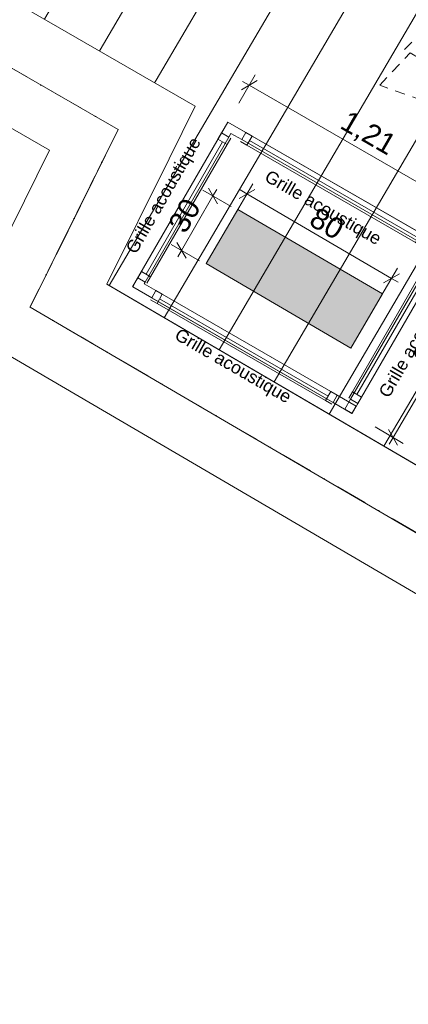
# Model space of a CAD drawing. Header units: millimetres. Extents: x -88005 to 44322, y -15680 to 22509.
# Tile 7 of 95: x -82844 to -80988, y -2906 to 1801. Entities that reach past the tile are written whole.
import ezdxf
from ezdxf.enums import TextEntityAlignment as Align

# ---------------------------------------------------------------- set-up
doc = ezdxf.new("R2010")
doc.units = ezdxf.units.MM
doc.header["$MEASUREMENT"] = 0
for name, pattern in [('! STR Pointille', [87.5, 50, -37.5]), ('! URB Limite propriété', [300, 150, -75, 0, -75]), ('Wipeout_Contour', [1000, 0, -1000])]:
    doc.linetypes.add(name, pattern=pattern)
for name, color, linetype in [('01-STR_Dalles.ARCHI', 7, 'Continuous'), ('01-STR_Murs extérieurs.ARCHI', 7, 'Continuous'), ('01-STR_Poutres_Poteaux.ARCHI', 7, 'Continuous'), ('05-INF _ COTATIONS.ARCHI', 7, 'Continuous'), ('06-REP _ EQUIP MOBI _ Fluides.ARCHI', 7, 'Continuous'), ('06-REP _ EQUIP MOBI _ hors marché.ARCHI', 7, 'Continuous'), ('06-REP _ EQUIP MOBI _ marché.ARCHI', 7, 'Continuous'), ('Fenêtres Archicad', 7, 'Continuous'), ('Marques de fenêtre Archicad', 7, 'Continuous'), ('Nouveau_07-VRD_Terrain EDL_Parcelle.ARCHI', 7, 'Continuous')]:
    doc.layers.add(name, color=color, linetype=linetype)
doc.styles.add('STYLE_GENERE_2', font='arial.ttf')
doc.dimstyles.new('STYLE_GENERE__2', dxfattribs={"dimtxt": 100, "dimasz": 57, "dimexe": 0.18, "dimexo": 100, "dimgap": 0, "dimtad": 1, "dimlfac": 0.001, "dimzin": 0, "dimdsep": 46, "dimtxsty": 'STYLE_GENERE_2', "dimblk": 'ARROWHEAD_2', "dimblk1": 'ARROWHEAD_2', "dimblk2": 'ARROWHEAD_2', "dimcen": 0.09, "dimclrd": 256, "dimclre": 256, "dimclrt": 256, "dimazin": 0, "dimtfac": 1, "dimtdec": 4, "dimtmove": 0, "dimatfit": 3, "dimfxl": 0, "dimtolj": 1, "dimtzin": 0, "dimarcsym": 0})

# ---------------------------------------------------------------- blocks, each defined once
blk = doc.blocks.new('Dalle_3_1', base_point=(-76643.7, 22508.8))
at = {"layer": '01-STR_Poutres_Poteaux.ARCHI', "color": 7, "linetype": 'Continuous', "lineweight": 5, "flags": 128}
blk.add_lwpolyline([(-76643.7, 22508.8), (-88005, 4237.7), (-82701.7, 1176.9), (-83121.5, 329), (-77593.3, -2910.3), (-77465.3, -2691.5), (-82794, 427.1), (-82373.6, 1276.2), (-87682.3, 4340), (-76567.9, 22170.2), (-35594.6, -1479.7), (-41101.9, -10739), (-38454.8, -12262.9), (-40167.5, -15165.2), (-41531.6, -14378.3), (-41747.9, -14752.4), (-40143.1, -15680.3), (-38084.2, -12164.4), (-40763.4, -10619.9), (-35267.4, -1379.6)], close=True, dxfattribs=at)
blk = doc.blocks.new('Dalle_6_1', base_point=(-84155.7, 6633.9))
at = {"layer": '01-STR_Dalles.ARCHI', "linetype": 'Continuous', "lineweight": 5}
h = blk.add_hatch(dxfattribs=at)
h.set_pattern_fill('Plancher_0001', color=8, style=0, pattern_type=2)
h.set_pattern_definition([(239.629, (-80295.16, 3548.33), (-262.282, 153.702), [])])
h.paths.add_polyline_path([(-84155.7, 6633.9), (-87682.3, 4340), (-82373.6, 1276.2), (-82669.4, 678.6), (-77340.2, -2440.4), (-77481.6, -2682), (-77465.3, -2691.5), (-72328.1, 6075.9), (-73174.9, 6576.1), (-75956.2, 1829.5)])
at = {"layer": '01-STR_Dalles.ARCHI', "color": 7, "linetype": 'Continuous', "lineweight": 5, "flags": 128}
blk.add_lwpolyline([(-84155.7, 6633.9), (-87682.3, 4340), (-82373.6, 1276.2), (-82669.4, 678.6), (-77340.2, -2440.4), (-77481.6, -2682), (-77465.3, -2691.5), (-72328.1, 6075.9), (-73174.9, 6576.1), (-75956.2, 1829.5)], close=True, dxfattribs=at)
blk = doc.blocks.new('Dalle_21_1', base_point=(-81953.7, 635.9))
at = {"layer": '06-REP _ EQUIP MOBI _ Fluides.ARCHI', "linetype": 'Continuous', "lineweight": 0, "true_color": 0xffffff}
blk.add_hatch(color=7, dxfattribs=at).paths.add_polyline_path([(-81953.7, 635.9), (-81263.2, 231.8), (-81111.7, 490.7), (-81802.2, 894.8)])
at = {"layer": '06-REP _ EQUIP MOBI _ Fluides.ARCHI', "color": 8, "linetype": 'Continuous', "lineweight": 5, "flags": 128}
blk.add_lwpolyline([(-81953.7, 635.9), (-81263.2, 231.8), (-81111.7, 490.7), (-81802.2, 894.8)], close=True, dxfattribs=at)
blk = doc.blocks.new('Dalle_28_1', base_point=(-80801.6, 707.1))
at = {"layer": '06-REP _ EQUIP MOBI _ marché.ARCHI', "color": 8, "linetype": 'Continuous', "lineweight": 5, "flags": 128}
blk.add_lwpolyline([(-80801.6, 707.1), (-81849.5, 1312.1), (-82304.5, 524.1), (-81256.7, -81)], close=True, dxfattribs=at)
blk = doc.blocks.new('Mur_4_1', base_point=(-87438, 4199))
at = {"color": 254, "linetype": 'Wipeout_Contour', "lineweight": 0, "ltscale": 246539.913965}
blk.add_wipeout([(-82373.6, 1276.2), (-82130.6, 1135.9), (-82006.1, 1387.3)], dxfattribs=at).dxf.layer = '01-STR_Murs extérieurs.ARCHI'
at = {"color": 254, "linetype": 'Wipeout_Contour', "lineweight": 0, "ltscale": 339588.003433}
blk.add_wipeout([(-87438, 4199), (-82373.6, 1276.2), (-82249.1, 1527.6), (-87289.8, 4436.8)], dxfattribs=at).dxf.layer = '01-STR_Murs extérieurs.ARCHI'
at = {"color": 254, "linetype": 'Wipeout_Contour', "lineweight": 0, "ltscale": 246664.430904}
blk.add_wipeout([(-82249.1, 1527.6), (-82373.6, 1276.2), (-82006.1, 1387.3)], dxfattribs=at).dxf.layer = '01-STR_Murs extérieurs.ARCHI'
at = {"layer": '01-STR_Murs extérieurs.ARCHI', "color": 7, "linetype": 'Continuous', "lineweight": 5, "flags": 128}
for points in [[(-82006.1, 1387.3), (-87289.8, 4436.8)], [(-87680.6, 4339.1), (-82373.6, 1276.2)], [(-82006.1, 1387.3), (-82130.6, 1135.9)]]:
    blk.add_lwpolyline(points, dxfattribs=at)
blk = doc.blocks.new('Mur_23_1', base_point=(-82373.6, 1276.2))
at = {"color": 254, "linetype": 'Wipeout_Contour', "lineweight": 0, "ltscale": 247776.417348}
blk.add_wipeout([(-82427.2, 536.8), (-82794, 427.1), (-82551.7, 285.3)], dxfattribs=at).dxf.layer = '01-STR_Murs extérieurs.ARCHI'
at = {"color": 254, "linetype": 'Wipeout_Contour', "lineweight": 0, "ltscale": 329623.088872}
blk.add_wipeout([(-82373.6, 1276.2), (-82669.4, 678.6), (-82427.2, 536.8), (-82130.6, 1135.9)], dxfattribs=at).dxf.layer = '01-STR_Murs extérieurs.ARCHI'
at = {"color": 254, "linetype": 'Wipeout_Contour', "lineweight": 0, "ltscale": 247896.093091}
blk.add_wipeout([(-82669.4, 678.6), (-82794, 427.1), (-82427.2, 536.8)], dxfattribs=at).dxf.layer = '01-STR_Murs extérieurs.ARCHI'
at = {"layer": '01-STR_Murs extérieurs.ARCHI', "color": 7, "linetype": 'Continuous', "lineweight": 5, "flags": 128}
for points in [[(-82373.6, 1276.2), (-82794, 427.1)], [(-82427.2, 536.8), (-82130.6, 1135.9)], [(-82794, 427.1), (-82551.7, 285.3)]]:
    blk.add_lwpolyline(points, dxfattribs=at)
blk = doc.blocks.new('Mur_58_1', base_point=(-82794, 427.1))
at = {"color": 254, "linetype": 'Wipeout_Contour', "lineweight": 0, "ltscale": 320329.743214}
blk.add_wipeout([(-77565.4, -2308.5), (-82427.2, 536.8), (-82551.7, 285.3), (-77707, -2550.1)], dxfattribs=at).dxf.layer = '01-STR_Murs extérieurs.ARCHI'
at = {"layer": '01-STR_Murs extérieurs.ARCHI', "color": 7, "linetype": 'Continuous', "lineweight": 5, "flags": 128}
for points in [[(-77565.4, -2308.5), (-82427.2, 536.8)], [(-82551.7, 285.3), (-77707, -2550.1)]]:
    blk.add_lwpolyline(points, dxfattribs=at)
blk = doc.blocks.new('Marque fenêtre 27[3]_1', base_point=(-81063.8, 333.1))
at = {"layer": 'Marques de fenêtre Archicad', "color": 7, "lineweight": 5, "style": 'STYLE_GENERE_2'}
blk.add_attdef('AC_WIDO_ID', text='', height=60, rotation=59.9997, dxfattribs=at).set_placement((-80909.7, 249.8), align=Align.BOTTOM_CENTER)
blk = doc.blocks.new('Fenêtre 27[1]_1')
at = {"layer": 'Fenêtres Archicad', "color": 8, "linetype": 'Continuous', "lineweight": 5}
for p, q in [((-80863.8, 679.5), (-81263.8, -13.3)), ((-80829.1, 659.5), (-81229.2, -33.3)), ((-80872.4, 684.5), (-80889.9, 654.2)), ((-80829.1, 659.5), (-80863.8, 679.5)), ((-80829.1, 659.5), (-80863.8, 679.5)), ((-80846.6, 629.2), (-80829.1, 659.5)), ((-80889.9, 654.2), (-81255, 22)), ((-80868.3, 641.7), (-81233.3, 9.5)), ((-81211.7, -3), (-80846.6, 629.2)), ((-80889.9, 654.2), (-80846.6, 629.2)), ((-81255, 22), (-81272.5, -8.3)), ((-81211.7, -3), (-81255, 22)), ((-81229.2, -33.3), (-81263.8, -13.3)), ((-81229.2, -33.3), (-81263.8, -13.3)), ((-81229.2, -33.3), (-81211.7, -3))]:
    blk.add_line(p, q, dxfattribs=at)
at = {"layer": 'Marques de fenêtre Archicad', "color": 8, "lineweight": 5}
blk.add_blockref('Marque fenêtre 27[3]_1', (-81063.8, 333.1), dxfattribs=at).add_auto_attribs({'AC_WIDO_ID': 'Grille acoustique'})
blk = doc.blocks.new('Mur_135_1', base_point=(-81256.7, -81))
at = {"layer": '06-REP _ EQUIP MOBI _ marché.ARCHI', "color": 8, "linetype": 'Continuous', "lineweight": 5}
for p, q in [((-80829.1, 659.5), (-80863.8, 679.5)), ((-81229.2, -33.3), (-81263.8, -13.3))]:
    blk.add_line(p, q, dxfattribs=at)
at = {"layer": '06-REP _ EQUIP MOBI _ marché.ARCHI', "color": 8, "linetype": 'Continuous', "lineweight": 5, "flags": 128}
for points in [[(-80801.6, 707.1), (-80836.3, 727.1)], [(-80829.1, 659.5), (-80801.6, 707.1)], [(-80856.3, 692.5), (-80863.8, 679.5)], [(-81263.8, -13.3), (-81291.3, -61)], [(-81256.7, -81), (-81229.2, -33.3)], [(-81256.7, -81), (-81291.3, -61)]]:
    blk.add_lwpolyline(points, dxfattribs=at)
at = {"layer": 'Fenêtres Archicad', "color": 8, "linetype": 'Continuous', "lineweight": 5}
blk.add_blockref('Fenêtre 27[1]_1', (0, 0), dxfattribs=at)
blk = doc.blocks.new('Marque fenêtre 27[4]_1', base_point=(-81350.7, 977.9))
at = {"layer": 'Marques de fenêtre Archicad', "color": 7, "lineweight": 5, "style": 'STYLE_GENERE_2'}
blk.add_attdef('AC_WIDO_ID', text='', height=60, rotation=329.9997, dxfattribs=at).set_placement((-81418.2, 862.7), align=Align.BOTTOM_CENTER)
blk = doc.blocks.new('Fenêtre 27[2]_1')
at = {"layer": 'Fenêtres Archicad', "color": 8, "linetype": 'Continuous', "lineweight": 5}
for p, q in [((-81763.7, 1262.6), (-81783.7, 1227.9)), ((-81763.7, 1262.6), (-81783.7, 1227.9)), ((-80917.7, 727.9), (-81783.7, 1227.9)), ((-80897.7, 762.6), (-81763.7, 1262.6)), ((-81733.4, 1245.1), (-81763.7, 1262.6)), ((-81758.4, 1201.8), (-81733.4, 1245.1)), ((-80928, 780.1), (-81733.4, 1245.1)), ((-81788.7, 1219.3), (-81758.4, 1201.8)), ((-81758.4, 1201.8), (-80953, 736.8)), ((-80940.5, 758.4), (-81745.9, 1223.4)), ((-80928, 780.1), (-80953, 736.8)), ((-80897.7, 762.6), (-80928, 780.1)), ((-80897.7, 762.6), (-80917.7, 727.9)), ((-80897.7, 762.6), (-80917.7, 727.9)), ((-80953, 736.8), (-80922.7, 719.3))]:
    blk.add_line(p, q, dxfattribs=at)
at = {"layer": 'Marques de fenêtre Archicad', "color": 8, "lineweight": 5}
blk.add_blockref('Marque fenêtre 27[4]_1', (-81350.7, 977.9), dxfattribs=at).add_auto_attribs({'AC_WIDO_ID': 'Grille acoustique'})
blk = doc.blocks.new('Mur_136_1', base_point=(-80801.6, 707.1))
at = {"layer": '06-REP _ EQUIP MOBI _ marché.ARCHI', "color": 8, "linetype": 'Continuous', "lineweight": 5}
for p, q in [((-81763.7, 1262.6), (-81783.7, 1227.9)), ((-80897.7, 762.6), (-80917.7, 727.9))]:
    blk.add_line(p, q, dxfattribs=at)
at = {"layer": '06-REP _ EQUIP MOBI _ marché.ARCHI', "color": 8, "linetype": 'Continuous', "lineweight": 5, "flags": 128}
for points in [[(-81849.5, 1312.1), (-81869.5, 1277.5)], [(-81763.7, 1262.6), (-81849.5, 1312.1)], [(-81834.9, 1257.5), (-81783.7, 1227.9)], [(-80836.3, 727.1), (-80897.7, 762.6)], [(-80917.7, 727.9), (-80856.3, 692.5)]]:
    blk.add_lwpolyline(points, dxfattribs=at)
at = {"layer": 'Fenêtres Archicad', "color": 8, "linetype": 'Continuous', "lineweight": 5}
blk.add_blockref('Fenêtre 27[2]_1', (0, 0), dxfattribs=at)
blk = doc.blocks.new('Marque fenêtre 27[5]_1', base_point=(-81780.6, 221.6))
at = {"layer": 'Marques de fenêtre Archicad', "color": 7, "lineweight": 5, "style": 'STYLE_GENERE_2'}
blk.add_attdef('AC_WIDO_ID', text='', height=60, rotation=329.9997, dxfattribs=at).set_placement((-81848.1, 106.3), align=Align.BOTTOM_CENTER)
blk = doc.blocks.new('Fenêtre 27[3]_1')
at = {"layer": 'Fenêtres Archicad', "color": 8, "linetype": 'Continuous', "lineweight": 5}
for p, q in [((-82193.6, 506.2), (-82213.6, 471.6)), ((-82193.6, 506.2), (-82213.6, 471.6)), ((-81347.6, -28.5), (-82213.6, 471.6)), ((-81327.6, 6.2), (-82193.6, 506.2)), ((-82163.3, 488.7), (-82193.6, 506.2)), ((-82188.3, 445.4), (-82163.3, 488.7)), ((-81357.9, 23.7), (-82163.3, 488.7)), ((-82218.6, 462.9), (-82188.3, 445.4)), ((-82188.3, 445.4), (-81382.9, -19.6)), ((-81370.4, 2), (-82175.8, 467)), ((-81357.9, 23.7), (-81382.9, -19.6)), ((-81327.6, 6.2), (-81357.9, 23.7)), ((-81327.6, 6.2), (-81347.6, -28.5)), ((-81327.6, 6.2), (-81347.6, -28.5)), ((-81382.9, -19.6), (-81352.6, -37.1))]:
    blk.add_line(p, q, dxfattribs=at)
at = {"layer": 'Marques de fenêtre Archicad', "color": 8, "lineweight": 5}
blk.add_blockref('Marque fenêtre 27[5]_1', (-81780.6, 221.6), dxfattribs=at).add_auto_attribs({'AC_WIDO_ID': 'Grille acoustique'})
blk = doc.blocks.new('Mur_137_1', base_point=(-81257.4, -80.5))
at = {"layer": '06-REP _ EQUIP MOBI _ marché.ARCHI', "color": 8, "linetype": 'Continuous', "lineweight": 5}
for p, q in [((-82193.6, 506.2), (-82213.6, 471.6)), ((-81327.6, 6.2), (-81347.6, -28.5))]:
    blk.add_line(p, q, dxfattribs=at)
at = {"layer": '06-REP _ EQUIP MOBI _ marché.ARCHI', "color": 8, "linetype": 'Continuous', "lineweight": 5, "flags": 128}
for points in [[(-82304.5, 524.1), (-82284.5, 558.7)], [(-82304.5, 524.1), (-82213.6, 471.6)], [(-82193.6, 506.2), (-82249.9, 538.7)], [(-81237.4, -45.9), (-81327.6, 6.2)], [(-81347.6, -28.5), (-81257.4, -80.5)], [(-81237.4, -45.9), (-81257.4, -80.5)]]:
    blk.add_lwpolyline(points, dxfattribs=at)
at = {"layer": 'Fenêtres Archicad', "color": 8, "linetype": 'Continuous', "lineweight": 5}
blk.add_blockref('Fenêtre 27[3]_1', (0, 0), dxfattribs=at)
blk = doc.blocks.new('Marque fenêtre 27[6]_1', base_point=(-82045, 893.6))
at = {"layer": 'Marques de fenêtre Archicad', "color": 7, "lineweight": 5, "style": 'STYLE_GENERE_2'}
blk.add_attdef('AC_WIDO_ID', text='', height=60, rotation=59.9997, dxfattribs=at).set_placement((-82117.4, 938.2), align=Align.BOTTOM_CENTER)
blk = doc.blocks.new('Fenêtre 27[4]_1')
at = {"layer": 'Fenêtres Archicad', "color": 8, "linetype": 'Continuous', "lineweight": 5}
for p, q in [((-82279.6, 567.2), (-81879.6, 1260.1)), ((-81897.1, 1229.7), (-82262.1, 597.5)), ((-82245, 547.2), (-81845, 1240.1)), ((-81879.6, 1260.1), (-81897.1, 1229.7)), ((-81897.1, 1229.7), (-81853.8, 1204.7)), ((-81879.6, 1260.1), (-81845, 1240.1)), ((-81879.6, 1260.1), (-81845, 1240.1)), ((-81853.8, 1204.7), (-81836.3, 1235.1)), ((-82240.5, 585), (-81875.5, 1217.2)), ((-82218.8, 572.5), (-81853.8, 1204.7)), ((-82262.1, 597.5), (-82279.6, 567.2)), ((-82279.6, 567.2), (-82245, 547.2)), ((-82279.6, 567.2), (-82245, 547.2)), ((-82218.8, 572.5), (-82262.1, 597.5)), ((-82236.3, 542.2), (-82218.8, 572.5))]:
    blk.add_line(p, q, dxfattribs=at)
at = {"layer": 'Marques de fenêtre Archicad', "color": 8, "lineweight": 5}
blk.add_blockref('Marque fenêtre 27[6]_1', (-82045, 893.6), dxfattribs=at).add_auto_attribs({'AC_WIDO_ID': 'Grille acoustique'})
blk = doc.blocks.new('Mur_138_1', base_point=(-81849.5, 1312.1))
at = {"layer": '06-REP _ EQUIP MOBI _ marché.ARCHI', "color": 8, "linetype": 'Continuous', "lineweight": 5}
for p, q in [((-81879.6, 1260.1), (-81845, 1240.1)), ((-82279.6, 567.2), (-82245, 547.2))]:
    blk.add_line(p, q, dxfattribs=at)
at = {"layer": '06-REP _ EQUIP MOBI _ marché.ARCHI', "color": 8, "linetype": 'Continuous', "lineweight": 5, "flags": 128}
for points in [[(-81869.5, 1277.5), (-81879.6, 1260.1)], [(-81845, 1240.1), (-81834.9, 1257.5)], [(-82279.6, 567.2), (-82284.5, 558.7)], [(-82249.9, 538.7), (-82245, 547.2)]]:
    blk.add_lwpolyline(points, dxfattribs=at)
at = {"layer": 'Fenêtres Archicad', "color": 8, "linetype": 'Continuous', "lineweight": 5}
blk.add_blockref('Fenêtre 27[4]_1', (0, 0), dxfattribs=at)
blk = doc.blocks.new('Modèle plante d_intérieur 27[80]_1', base_point=(-80137.1, 1704.8))
at = {"layer": '06-REP _ EQUIP MOBI _ hors marché.ARCHI', "color": 252, "linetype": '! STR Pointille', "lineweight": 5}
for p, q in [((-79984.7, 2680.5), (-80167.3, 2437.4)), ((-79939.5, 2644.3), (-79984.7, 2680.5)), ((-79889.2, 2673.7), (-79939.5, 2644.3)), ((-79795.1, 2363.6), (-79889.2, 2673.7)), ((-80695.2, 2290.7), (-80694.5, 2548)), ((-80694.5, 2548), (-80563.1, 2499.9)), ((-80563.1, 2499.9), (-80551.4, 2575.9)), ((-80551.4, 2575.9), (-80431.5, 2505.7)), ((-80336.2, 2426.8), (-80275.9, 2564.2)), ((-80275.9, 2564.2), (-80130.7, 2394.7)), ((-80563.1, 2499.9), (-80481.6, 2432.5)), ((-80431.5, 2505.7), (-80336.2, 2426.8)), ((-80333.3, 2435.1), (-80386.7, 2281.6)), ((-79650.9, 2438.2), (-79795.1, 2363.6)), ((-79649.6, 2395.1), (-79650.9, 2438.2)), ((-79442.6, 2439.3), (-79649.6, 2395.1)), ((-79463, 2285), (-79442.6, 2439.3)), ((-80130.7, 2394.7), (-80027.4, 2247.4)), ((-80609.4, 2139.4), (-80695.2, 2290.7)), ((-80386.7, 2281.6), (-80388.6, 2210.4)), ((-79463, 2285), (-79500.7, 2150.9)), ((-79311.5, 2269.2), (-79463, 2285)), ((-79295.9, 2172), (-79311.5, 2269.2)), ((-80027.4, 2247.4), (-79977.9, 2099.7)), ((-80493.8, 2149.2), (-80388.6, 2210.4)), ((-80388.6, 2210.4), (-80359.3, 2081.4)), ((-79295.9, 2172), (-79401.5, 2160.5)), ((-79234.1, 2159), (-79295.9, 2172)), ((-80493.8, 2149.2), (-80609.4, 2139.4)), ((-80447.5, 2069.5), (-80493.8, 2149.2)), ((-79303.6, 2024.2), (-79234.1, 2159)), ((-81035.1, 2057), (-80764.7, 2105.3)), ((-80764.7, 2105.3), (-80656.8, 2090)), ((-80656.8, 2090), (-80599.2, 2052)), ((-80359.3, 2081.4), (-80255.4, 1977.8)), ((-79977.9, 2099.7), (-80020.5, 1990.1)), ((-80939.9, 1920.8), (-81035.1, 2057)), ((-80568.4, 2053.1), (-80798.3, 2036.9)), ((-80798.3, 2036.9), (-80675.3, 1842.3)), ((-80414.2, 2029.1), (-80568.4, 2053.1)), ((-80304.3, 1917.1), (-80414.2, 2029.1)), ((-79303.6, 2024.2), (-79444.2, 2033.2)), ((-79218.5, 1999.1), (-79303.6, 2024.2)), ((-80255.4, 1977.8), (-80154.7, 1918)), ((-80020.5, 1990.1), (-80121.7, 1939)), ((-79395.3, 1771.3), (-79218.5, 1999.1)), ((-80821.2, 1795), (-80939.9, 1920.8)), ((-80333.9, 1787.7), (-80304.3, 1917.1)), ((-80821.2, 1795), (-80675.3, 1842.3)), ((-80675.3, 1842.3), (-80601.8, 1748.3)), ((-80944.1, 1720.3), (-80821.2, 1795)), ((-80601.8, 1748.3), (-80495.2, 1708.8)), ((-80495.2, 1708.8), (-80333.9, 1787.7)), ((-79426.9, 1722.3), (-79395.3, 1771.3)), ((-81006.4, 1659.7), (-80944.1, 1720.3)), ((-79426.9, 1722.3), (-79593.9, 1710.6)), ((-79347.7, 1690.3), (-79426.9, 1722.3)), ((-79149.6, 1488.8), (-79347.7, 1690.3)), ((-81124.3, 1487.9), (-80979.1, 1643.2)), ((-80979.1, 1643.2), (-80739.2, 1505.4)), ((-80571.8, 1534.1), (-80450.2, 1590.4)), ((-80739.2, 1505.4), (-80647.5, 1513.5)), ((-80662.6, 1509.4), (-80712.4, 1420.3)), ((-80571.8, 1534.1), (-80662.6, 1509.4)), ((-80616.2, 1372.3), (-80571.8, 1534.1)), ((-79495.5, 1451.3), (-79608.5, 1531.1)), ((-79285.1, 1526), (-79495.5, 1451.3)), ((-80839.1, 1386.5), (-81124.3, 1487.9)), ((-79566.3, 1317.3), (-79643.7, 1464.6)), ((-79298.3, 1228.6), (-79431.6, 1470.2)), ((-79149.6, 1488.8), (-79108.3, 1445.9)), ((-80712.4, 1420.3), (-80839.1, 1386.5)), ((-79179.9, 1424.6), (-79364.6, 1348.8)), ((-79108.3, 1445.9), (-79179.9, 1424.6)), ((-80825.7, 1283.8), (-80692.4, 1387.6)), ((-80692.4, 1387.6), (-80616.2, 1372.3)), ((-80666.2, 1174), (-80616.2, 1372.3)), ((-80303.7, 1266.7), (-80218.3, 1323)), ((-80874.6, 1029.5), (-80825.7, 1283.8)), ((-80415.9, 1227), (-80310.9, 1293.4)), ((-79509.6, 1101.4), (-79566.3, 1317.3)), ((-80415.9, 1227), (-80500.8, 1204.3)), ((-80475.8, 1061.7), (-80415.9, 1227)), ((-80313, 1141), (-80303.7, 1266.7)), ((-79298.3, 1228.6), (-79535.9, 1218.4)), ((-79356.3, 1062.9), (-79399.3, 1224.3)), ((-80500.8, 1204.3), (-80666.2, 1174)), ((-80500.8, 1204.3), (-80548.5, 1099.3)), ((-80265.5, 1027), (-80313, 1141)), ((-80014, 1056.5), (-79979.4, 1158)), ((-79802, 1031.3), (-79939, 1130.7)), ((-79802, 1031.3), (-79781.3, 1164.6)), ((-80548.5, 1099.3), (-80874.6, 1029.5)), ((-79486.4, 1068.8), (-79675.6, 1110.7)), ((-79581, 1001.1), (-79580.3, 1089.6)), ((-80394.9, 775.4), (-80475.8, 1061.7)), ((-80099.4, 910.4), (-80014, 1056.5)), ((-79356.3, 1062.9), (-79486.4, 1068.8)), ((-80177, 871.9), (-80265.5, 1027)), ((-79788.9, 925.5), (-79802, 1031.3)), ((-79630, 866.5), (-79581, 1001.1)), ((-80099, 910.8), (-80292.4, 706.1)), ((-79897.5, 722.8), (-80099, 910.8)), ((-79788.9, 925.5), (-79897.5, 722.8)), ((-79630, 866.5), (-79788.9, 925.5)), ((-80350, 813.4), (-80394.9, 775.4)), ((-80292.4, 706.1), (-80350, 813.4))]:
    blk.add_line(p, q, dxfattribs=at)
blk.add_arc((-80137.1, 1704.8), 468.7, 322.8114, 166.5364, dxfattribs=at)
blk = doc.blocks.new('*D707')
at = {"layer": '05-INF _ COTATIONS.ARCHI', "color": 251, "linetype": 'Continuous', "lineweight": 5, "true_color": 0x666666}
for p, q in [((-81809.3, 882.5), (-81730.4, 1017.4)), ((-81721.2, 990.3), (-81796.4, 947.4)), ((-81790.5, 987.4), (-81758.8, 968.8)), ((-81758.8, 968.8), (-81068.4, 564.7)), ((-81118.9, 478.4), (-81040, 613.3)), ((-81106, 543.3), (-81030.7, 586.2)), ((-81068.4, 564.7), (-81036.7, 546.2))]:
    blk.add_line(p, q, dxfattribs=at)
at = {"layer": '05-INF _ COTATIONS.ARCHI', "color": 251, "lineweight": 5, "true_color": 0x666666, "insert": (-81469.3, 822.6), "char_height": 100, "attachment_point": 7, "rotation": 329.6618, "style": 'STYLE_GENERE_2'}
blk.add_mtext('\\A1;{\\pql;\\fArial|b0|i0|c0|p0;\\W1.000000;80}', dxfattribs=at)
blk = doc.blocks.new('ARROWHEAD_2')
at = {"color": 0, "linetype": 'Continuous', "lineweight": 0}
for p, q in [((0, 0), (-1, 0)), ((-0.378, -0.655), (0.378, 0.655))]:
    blk.add_line(p, q, dxfattribs=at)
blk = doc.blocks.new('*D712')
at = {"layer": '05-INF _ COTATIONS.ARCHI', "color": 251, "linetype": 'Continuous', "lineweight": 5, "true_color": 0x666666}
for p, q in [((-81899.5, 921.1), (-81942.8, 996.1)), ((-81902.9, 990.4), (-81921.2, 958.6)), ((-81921.2, 958.6), (-82071.2, 698.8)), ((-81969.9, 986.8), (-81834.6, 908.6)), ((-82119.9, 727), (-81984.6, 648.8)), ((-82092.8, 736.3), (-82049.5, 661.3)), ((-82071.2, 698.8), (-82089.5, 667.1))]:
    blk.add_line(p, q, dxfattribs=at)
at = {"layer": '05-INF _ COTATIONS.ARCHI', "color": 251, "lineweight": 5, "true_color": 0x666666, "insert": (-82051.7, 772.7), "char_height": 100, "attachment_point": 7, "rotation": 59.9997, "style": 'STYLE_GENERE_2'}
blk.add_mtext('\\A1;{\\pql;\\fArial|b0|i0|c0|p0;\\W1.000000;30}', dxfattribs=at)
blk = doc.blocks.new('*D713')
at = {"layer": '05-INF _ COTATIONS.ARCHI', "color": 251, "linetype": 'Continuous', "lineweight": 5, "true_color": 0x666666}
for p, q in [((-81797.8, 1401.8), (-81719.6, 1537.1)), ((-81710.3, 1510.1), (-81785.3, 1466.8)), ((-81779.5, 1506.7), (-81747.8, 1488.4)), ((-81747.8, 1488.4), (-80699.9, 883.4)), ((-80749.9, 796.8), (-80671.8, 932.1)), ((-80737.4, 861.7), (-80662.4, 905)), ((-80699.9, 883.4), (-80668.1, 865.1))]:
    blk.add_line(p, q, dxfattribs=at)
at = {"layer": '05-INF _ COTATIONS.ARCHI', "color": 251, "lineweight": 5, "true_color": 0x666666, "insert": (-81329.4, 1270), "char_height": 100, "attachment_point": 7, "rotation": 329.9997, "style": 'STYLE_GENERE_2'}
blk.add_mtext('\\A1;{\\pql;\\fArial|b0|i0|c0|p0;\\W1.000000;1,21}', dxfattribs=at)
blk = doc.blocks.new('*D714')
at = {"layer": '05-INF _ COTATIONS.ARCHI', "color": 251, "linetype": 'Continuous', "lineweight": 5, "true_color": 0x666666}
for p, q in [((-80687.2, 640.2), (-80552.4, 561.2)), ((-80579.5, 552), (-80622.3, 627.3)), ((-80582.4, 621.3), (-80600.9, 589.6)), ((-80600.9, 589.6), (-81060.6, -195.7)), ((-81146.9, -145.2), (-81012, -224.1)), ((-81082, -158.1), (-81039.1, -233.4)), ((-81060.6, -195.7), (-81079.1, -227.4))]:
    blk.add_line(p, q, dxfattribs=at)
at = {"layer": '05-INF _ COTATIONS.ARCHI', "color": 251, "lineweight": 5, "true_color": 0x666666, "insert": (-80886.5, 141.2), "char_height": 100, "attachment_point": 7, "rotation": 59.6618, "style": 'STYLE_GENERE_2'}
blk.add_mtext('\\A1;{\\pql;\\fArial|b0|i0|c0|p0;\\W1.000000;91}', dxfattribs=at)

msp = doc.modelspace()

# ---------------------------------------------------------------- block references
at = {"layer": '01-STR_Dalles.ARCHI', "color": 7, "linetype": 'Continuous', "lineweight": 5}
msp.add_blockref('Dalle_6_1', (-84155.659, 6633.886), dxfattribs=at)
at = {"layer": '01-STR_Poutres_Poteaux.ARCHI', "color": 7, "linetype": 'Continuous', "lineweight": 5}
msp.add_blockref('Dalle_3_1', (-76643.671, 22508.836), dxfattribs=at)
at = {"layer": '06-REP _ EQUIP MOBI _ Fluides.ARCHI', "color": 8, "linetype": 'Continuous', "lineweight": 5}
msp.add_blockref('Dalle_21_1', (-81953.69, 635.86), dxfattribs=at)
at = {"layer": '06-REP _ EQUIP MOBI _ hors marché.ARCHI', "color": 252, "linetype": '! STR Pointille', "lineweight": 5}
msp.add_blockref('Modèle plante d_intérieur 27[80]_1', (-80137.073, 1704.84), dxfattribs=at)
at = {"layer": '06-REP _ EQUIP MOBI _ marché.ARCHI', "color": 8, "linetype": 'Continuous', "lineweight": 5}
msp.add_blockref('Dalle_28_1', (-80801.648, 707.13), dxfattribs=at)
at = {"layer": '06-REP _ EQUIP MOBI _ marché.ARCHI', "color": 8, "lineweight": 5}
msp.add_blockref('Mur_136_1', (-80801.648, 707.13), dxfattribs=at)

# ---------------------------------------------------------------- dimensions: what is measured, and where the dimension line sits
at = {"layer": '05-INF _ COTATIONS.ARCHI', "color": 251, "linetype": 'Continuous', "lineweight": 5, "true_color": 0x666666}
dim = msp.add_linear_dim(base=(-80699.879, 883.397), p1=(-81849.535, 1312.136), p2=(-80801.648, 707.13), angle=329.999715, dimstyle='STYLE_GENERE__2', dxfattribs=at)
dim.commit()
dim.dimension.update_dxf_attribs({"geometry": '*D713', "text_midpoint": (-81192.288, 1248.522), "dimtype": 160, "text_rotation": 329.999715})

# ---------------------------------------------------------------- next in the draw order: block references
at = {"layer": '01-STR_Murs extérieurs.ARCHI', "color": 7, "lineweight": 5}
msp.add_blockref('Mur_4_1', (-87437.983, 4199.044), dxfattribs=at)

# ---------------------------------------------------------------- next in the draw order: block references
msp.add_blockref('Mur_23_1', (-82373.591, 1276.152), dxfattribs=at)

# ---------------------------------------------------------------- next in the draw order: block references
msp.add_blockref('Mur_58_1', (-82793.982, 427.068), dxfattribs=at)

# ---------------------------------------------------------------- next in the draw order: linework, layer by layer
at = {"layer": 'Nouveau_07-VRD_Terrain EDL_Parcelle.ARCHI', "color": 1, "linetype": '! URB Limite propriété', "lineweight": 15, "flags": 128}
msp.add_lwpolyline([(-75754.012, -3686.305), (-82794.918, 427.336), (-82373.592, 1276.15), (-87656.289, 4325.036)], dxfattribs=at)

# ---------------------------------------------------------------- next in the draw order: block references
at = {"layer": '06-REP _ EQUIP MOBI _ marché.ARCHI', "color": 8, "lineweight": 5}
for name, p in [('Mur_138_1', (-81849.535, 1312.136)), ('Mur_135_1', (-81256.652, -80.951)), ('Mur_137_1', (-81257.352, -80.546))]:
    msp.add_blockref(name, p, dxfattribs=at)

# ---------------------------------------------------------------- next in the draw order: dimensions: what is measured, and where the dimension line sits
at = {"layer": '05-INF _ COTATIONS.ARCHI', "color": 251, "linetype": 'Continuous', "lineweight": 5, "true_color": 0x666666}
for base, p1, p2, angle, picture, middle, turn in [((-82071.192, 698.831), (-80472.578, 122.266), (-80624.109, -136.652), 239.999715, '*D712', (-82056.899, 863.586), 59.999715), ((-81068.375, 564.744), (-81802.159, 894.778), (-81111.712, 490.695), 329.661777, '*D707', (-81378.387, 827.285), 329.661777), ((-81060.55, -195.724), (-80801.648, 707.13), (-81257.352, -80.546), 239.661777, '*D714', (-80891.231, 232.174), 59.661777)]:
    dim = msp.add_linear_dim(base=base, p1=p1, p2=p2, angle=angle, dimstyle='STYLE_GENERE__2', dxfattribs=at)
    dim.commit()
    dim.dimension.update_dxf_attribs({"geometry": picture, "text_midpoint": middle, "dimtype": 160, "text_rotation": turn})

doc.saveas('drawing.dxf')
